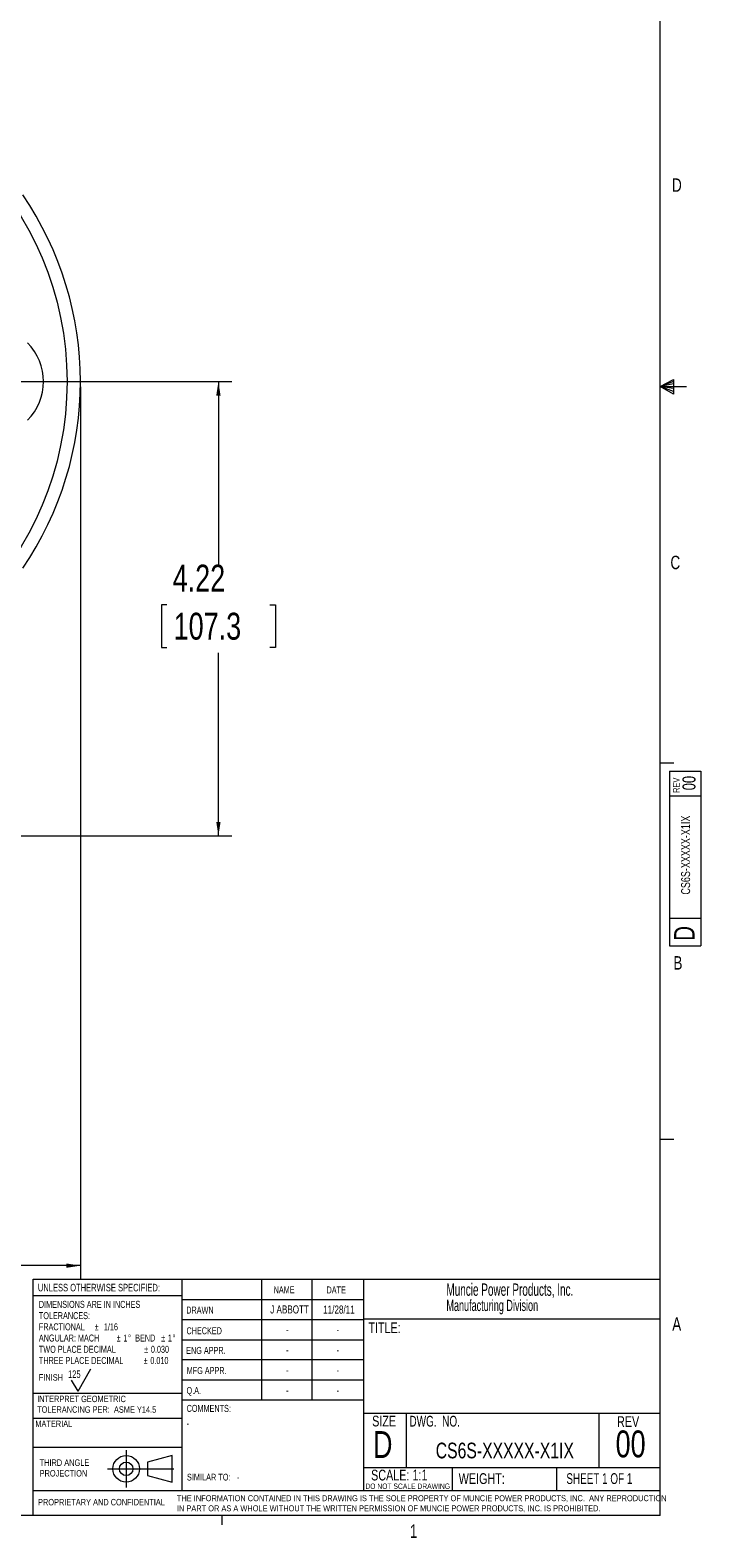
# Model space of a CAD drawing. Header units: inches. Extents: x 0.3 to 33.9, y 0.2 to 21.7.
# Tile 17 of 21: x 27.7 to 33.9, y 0.2 to 14.2. Entities that reach past the tile are written whole.
import ezdxf

# ---------------------------------------------------------------- set-up
doc = ezdxf.new("R2010")
doc.units = ezdxf.units.IN
doc.header["$MEASUREMENT"] = 0
doc.header["$PDSIZE"] = -1
doc.linetypes.add('CENTERX2', pattern=[0.8, 0.5, -0.1, 0.1, -0.1])
doc.layers.add('BORDER', color=7, linetype='Continuous', lineweight=15)
doc.layers.add('SLD-0', color=7, linetype='Continuous', lineweight=15)
doc.styles.add('SLDTEXTSTYLE0', font='TXT', dxfattribs={"width": 0.75})
doc.styles.add('SLDTEXTSTYLE1', font='TXT', dxfattribs={"width": 0.605})
doc.styles.add('SLDTEXTSTYLE2', font='TXT', dxfattribs={"width": 0.694444})
doc.styles.add('SLDTEXTSTYLE3', font='TXT', dxfattribs={"width": 0.6875})
doc.dimstyles.new('SLDDIMSTYLE0', dxfattribs={"dimtxt": 0.25, "dimasz": 0.13, "dimexe": 0, "dimexo": 0.0625, "dimgap": 0.0625, "dimtad": 0, "dimtih": 1, "dimtoh": 1, "dimdec": 4, "dimrnd": 1e-09, "dimzin": 12, "dimdsep": 46, "dimtxsty": 'SLDTEXTSTYLE0', "dimsah": 1, "dimcen": 0.09, "dimadec": 0, "dimazin": 3, "dimtfac": 1, "dimtdec": 4, "dimtofl": 0, "dimtmove": 0, "dimatfit": 3, "dimfxl": 1, "dimfrac": 2, "dimtolj": 1, "dimtzin": 12, "dimarcsym": 0})

# ---------------------------------------------------------------- blocks, each defined once
blk = doc.blocks.new('Block1')
at = {"layer": 'SLD-0', "color": 1, "linetype": 'CENTERX2'}
for p, q in [((3.162, 0.867), (3.162, 0.522)), ((2.989, 0.695), (3.334, 0.695))]:
    blk.add_line(p, q, dxfattribs=at)
at = {"layer": 'SLD-0', "color": 1}
for p, q in [((3.589, 0.818), (3.359, 0.758)), ((3.359, 0.758), (3.359, 0.632)), ((3.589, 0.571), (3.589, 0.818)), ((3.334, 0.695), (3.604, 0.695)), ((3.359, 0.632), (3.589, 0.571))]:
    blk.add_line(p, q, dxfattribs=at)
for radius in [0.124, 0.0629]:
    blk.add_circle((3.162, 0.695), radius, dxfattribs=at)
blk = doc.blocks.new('SW_NOTE_0')
at = {"layer": 'SLD-0', "color": 0, "char_height": 0.06, "attachment_point": 1, "style": 'SLDTEXTSTYLE0'}
for s, insert in [('THIRD ANGLE', (0, 0.077)), ('PROJECTION', (0, -0.022))]:
    blk.add_mtext(s, dxfattribs=dict(at, insert=insert))
blk = doc.blocks.new('SW_NOTE_1')
at = {"layer": 'SLD-0', "color": 0, "char_height": 0.055, "attachment_point": 1, "style": 'SLDTEXTSTYLE0'}
for s, insert in [('THE INFORMATION CONTAINED IN THIS DRAWING IS THE SOLE PROPERTY OF MUNCIE POWER PRODUCTS, INC.  ANY REPRODUCTION', (0, 0.071)), ('IN PART OR AS A WHOLE WITHOUT THE WRITTEN PERMISSION OF MUNCIE POWER PRODUCTS, INC. IS PROHIBITED.', (0, -0.023))]:
    blk.add_mtext(s, dxfattribs=dict(at, insert=insert))
blk = doc.blocks.new('SW_NOTE_2')
at = {"layer": 'SLD-0', "color": 0, "char_height": 0.065, "attachment_point": 1, "style": 'SLDTEXTSTYLE0'}
for s, insert in [('DIMENSIONS ARE IN INCHES', (0, 0.084)), ('TOLERANCES:', (0, -0.021)), ('FRACTIONAL', (0, -0.125)), ('%%p', (0.518, -0.125)), ('1/16', (0.604, -0.125)), ('ANGULAR: MACH', (0, -0.229)), ('%%p', (0.723, -0.229)), ('1', (0.785, -0.229)), ('%%d', (0.829, -0.229)), ('BEND', (0.895, -0.229)), ('%%p', (1.137, -0.229)), ('1', (1.199, -0.229)), ('%%d', (1.243, -0.229)), ('TWO PLACE DECIMAL', (0, -0.334)), ('%%p', (0.979, -0.334)), ('0.030', (1.041, -0.334)), ('THREE PLACE DECIMAL', (0, -0.438)), ('%%p', (0.974, -0.438)), ('0.010', (1.036, -0.438))]:
    blk.add_mtext(s, dxfattribs=dict(at, insert=insert))
blk = doc.blocks.new('SW_NOTE_3')
at = {"layer": 'SLD-0', "color": 0, "char_height": 0.06, "attachment_point": 1, "style": 'SLDTEXTSTYLE0'}
for s, insert in [('INTERPRET GEOMETRIC', (0, 0.077)), ('TOLERANCING PER:  ASME Y14.5', (0, -0.022))]:
    blk.add_mtext(s, dxfattribs=dict(at, insert=insert))
blk = doc.blocks.new('SW_NOTE_4')
at = {"layer": 'SLD-0', "color": 0, "attachment_point": 1, "style": 'SLDTEXTSTYLE1'}
for s, insert, char_height in [('Muncie Power Products, Inc.', (0, 0.147), 0.11458), ('Manufacturing Division', (0, -0.005), 0.10417)]:
    blk.add_mtext(s, dxfattribs=dict(at, insert=insert, char_height=char_height))
blk = doc.blocks.new('*D11')
at = {"layer": 'SLD-0'}
for p, q in [((28.133, 10.906), (28.133, 2.61)), ((23.803, 6.901), (23.803, 2.61)), ((23.803, 2.735), (25.35, 2.735)), ((25.489, 2.772), (25.438, 2.772)), ((25.438, 2.772), (25.438, 2.375)), ((26.447, 2.772), (26.498, 2.772)), ((26.498, 2.772), (26.498, 2.375)), ((28.133, 2.735), (26.587, 2.735)), ((25.438, 2.375), (25.489, 2.375)), ((26.498, 2.375), (26.447, 2.375))]:
    blk.add_line(p, q, dxfattribs=at)
for points in [[(23.803, 2.735), (23.933, 2.715), (23.933, 2.755)], [(28.133, 2.735), (28.003, 2.755), (28.003, 2.715)]]:
    blk.add_solid(points, dxfattribs=at)
at = {"layer": 'SLD-0', "char_height": 0.25, "attachment_point": 1, "style": 'SLDTEXTSTYLE0'}
for s, insert in [('4.33', (25.543, 3.145, 0.004)), ('110.0', (25.552, 2.697, 0.004))]:
    blk.add_mtext(s, dxfattribs=dict(at, insert=insert))
blk = doc.blocks.new('*D16')
at = {"layer": 'SLD-0'}
for p, q in [((26.117, 10.956), (29.541, 10.956)), ((29.416, 10.956), (29.416, 9.254)), ((28.937, 8.88), (28.886, 8.88)), ((28.886, 8.88), (28.886, 8.483)), ((29.895, 8.88), (29.946, 8.88)), ((29.946, 8.88), (29.946, 8.483)), ((28.886, 8.483), (28.937, 8.483)), ((29.416, 6.731), (29.416, 8.433)), ((29.946, 8.483), (29.895, 8.483)), ((25.664, 6.731), (29.541, 6.731))]:
    blk.add_line(p, q, dxfattribs=at)
for points in [[(29.416, 10.956), (29.396, 10.826), (29.436, 10.826)], [(29.416, 6.731), (29.436, 6.861), (29.396, 6.861)]]:
    blk.add_solid(points, dxfattribs=at)
at = {"layer": 'SLD-0', "char_height": 0.25, "attachment_point": 1, "style": 'SLDTEXTSTYLE0'}
for s, insert in [('4.22', (28.991, 9.253, -1.494)), ('107.3', (29, 8.806, -1.494))]:
    blk.add_mtext(s, dxfattribs=dict(at, insert=insert))

msp = doc.modelspace()

# ---------------------------------------------------------------- linework, layer by layer
at = {"color": 7, "linetype": 'Continuous', "lineweight": 15}
msp.add_circle((25.05303, 10.95577), 2.95632, dxfattribs=at)
msp.add_arc((25.05303, 10.95577), 3.08, 325.683879, 34.316121, dxfattribs=at)
msp.add_ellipse((27.27942, 10.95577), major_axis=(-0.5114, 0), ratio=0.99726469, start_param=2.35756402, end_param=3.92562129, dxfattribs=at)
at = {"layer": 'BORDER'}
for p, q in [((27.6942, 0.6448), (27.6942, 2.60915)), ((27.6942, 2.60915), (33.52288, 2.60915)), ((29.07565, 2.60915), (29.07565, 0.6448)), ((29.81658, 2.60915), (29.81658, 1.48415)), ((30.28511, 2.60915), (30.28511, 1.48415)), ((30.76416, 2.60915), (30.76416, 0.6448)), ((29.07565, 2.45481), (27.6942, 2.45481)), ((29.07565, 2.42165), (30.76416, 2.42165)), ((29.07565, 2.23415), (30.76416, 2.23415)), ((30.76416, 2.242), (33.52288, 2.242)), ((29.07565, 2.04665), (30.76416, 2.04665)), ((30.76416, 1.85915), (29.07565, 1.85915)), ((28.11103, 1.56667), (28.23103, 1.77452)), ((27.6942, 1.54993), (29.07565, 1.54993)), ((28.11103, 1.56667), (28.05103, 1.67059)), ((30.76416, 1.67165), (29.07565, 1.67165)), ((30.76416, 1.48415), (29.07259, 1.48415)), ((27.6942, 1.31731), (29.07565, 1.31731)), ((30.76416, 1.36466), (33.52288, 1.36466)), ((31.1597, 1.36466), (31.1597, 0.85768)), ((32.95094, 1.36466), (32.95094, 0.85768)), ((27.6942, 1.04731), (29.07565, 1.04731)), ((30.76416, 0.85768), (33.52288, 0.85768)), ((31.5873, 0.85768), (31.5873, 0.6448)), ((32.55921, 0.85768), (32.55921, 0.6448)), ((27.69114, 0.6448), (27.69114, 0.4106)), ((27.69114, 0.6448), (33.52288, 0.6448))]:
    msp.add_line(p, q, dxfattribs=at)
at = {"layer": 'SLD-0'}
for p, q in [((33.52288, 0.4106), (33.52288, 21.4106)), ((33.52288, 10.9106), (33.64687, 10.97614)), ((33.64687, 10.95768), (33.52288, 10.9106)), ((33.64687, 10.97614), (33.64687, 10.83733)), ((33.64687, 10.93372), (33.52288, 10.9106)), ((33.64687, 10.89135), (33.52288, 10.9106)), ((33.64687, 10.86464), (33.52288, 10.9106)), ((33.64687, 10.83733), (33.52288, 10.9106)), ((33.52288, 10.9106), (33.76592, 10.9106)), ((33.52288, 7.4106), (33.64788, 7.4106)), ((33.61007, 7.33155), (33.89987, 7.33155)), ((33.61007, 7.33155), (33.61007, 5.70895)), ((33.89987, 7.33155), (33.89987, 5.70895)), ((33.89987, 7.09941), (33.61007, 7.09941)), ((33.61007, 5.96501), (33.89987, 5.96501)), ((33.61007, 5.70895), (33.89987, 5.70895)), ((33.52288, 3.9106), (33.64788, 3.9106)), ((33.52288, 0.4106), (0.52288, 0.4106)), ((29.44788, 0.4106), (29.44788, 0.3258))]:
    msp.add_line(p, q, dxfattribs=at)
msp.add_point((28.13303, 10.95577), dxfattribs=at)

# ---------------------------------------------------------------- block references
at = {"color": 7, "linetype": 'Continuous'}
msp.add_blockref('Block1', (25.39646, 0.1508), dxfattribs=at)
at = {"layer": 'SLD-0'}
for name, p in [('SW_NOTE_4', (31.53501, 2.42217)), ('SW_NOTE_2', (27.74737, 2.32361)), ('SW_NOTE_3', (27.73135, 1.44904)), ('SW_NOTE_0', (27.7542, 0.85635)), ('SW_NOTE_1', (29.03006, 0.52905))]:
    msp.add_blockref(name, p, dxfattribs=at)

# ---------------------------------------------------------------- texts
at = {"color": 7, "linetype": 'Continuous', "lineweight": 0, "char_height": 0.125, "attachment_point": 1, "style": 'SLDTEXTSTYLE0'}
for s, insert in [('D', (33.6323, 12.84506)), ('C', (33.61746, 9.33603)), ('B', (33.64505, 5.61286)), ('A', (33.63405, 2.25433)), ('1', (31.19544, 0.32903))]:
    msp.add_mtext(s, dxfattribs=dict(at, insert=insert))
at = {"color": 7, "linetype": 'Continuous', "lineweight": 0, "rotation": 90, "style": 'SLDTEXTSTYLE0'}
for s, insert, char_height, attachment_point in [('00', (33.72971, 7.22198), 0.12, 2), ('REV', (33.64215, 7.13138), 0.06, 1), ('CS6S-XXXXX-X1IX', (33.71671, 6.55214), 0.0833333, 2), ('D', (33.65132, 5.75594), 0.19, 1)]:
    msp.add_mtext(s, dxfattribs=dict(at, insert=insert, char_height=char_height, attachment_point=attachment_point))
at = {"layer": 'BORDER', "style": 'SLDTEXTSTYLE0'}
for s, insert, char_height, attachment_point in [('125', (28.01793, 1.76076), 0.07, 1), ('00', (33.24733, 1.20242), 0.25, 2), ('CS6S-XXXXX-X1IX', (32.07805, 1.08917), 0.1458333, 2), ('-', (29.58809, 0.79987), 0.0625, 1), ('PROPRIETARY AND CONFIDENTIAL', (27.73944, 0.56619), 0.06, 1)]:
    msp.add_mtext(s, dxfattribs=dict(at, insert=insert, char_height=char_height, attachment_point=attachment_point))
at = {"layer": 'SLD-0'}
for s, insert, char_height, attachment_point, style in [('UNLESS OTHERWISE SPECIFIED:', (27.73776, 2.56602), 0.07, 1, 'SLDTEXTSTYLE0'), ('NAME', (29.92933, 2.54334), 0.065, 1, 'SLDTEXTSTYLE0'), ('DATE', (30.4211, 2.54161), 0.065, 1, 'SLDTEXTSTYLE0'), ('DRAWN', (29.11723, 2.35436), 0.065, 1, 'SLDTEXTSTYLE0'), ('J ABBOTT', (30.07753, 2.3655), 0.075, 2, 'SLDTEXTSTYLE0'), ('11/28/11', (30.5363, 2.36436), 0.075, 2, 'SLDTEXTSTYLE0'), ('CHECKED', (29.11936, 2.162), 0.065, 1, 'SLDTEXTSTYLE0'), ('-', (30.05737, 2.17686), 0.075, 2, 'SLDTEXTSTYLE0'), ('-', (30.52589, 2.17686), 0.075, 2, 'SLDTEXTSTYLE0'), ('TITLE:', (30.81002, 2.20751), 0.1, 1, 'SLDTEXTSTYLE0'), ('ENG APPR.', (29.11647, 1.97948), 0.065, 1, 'SLDTEXTSTYLE0'), ('-', (30.05737, 1.98936), 0.075, 2, 'SLDTEXTSTYLE0'), ('-', (30.52589, 1.98936), 0.075, 2, 'SLDTEXTSTYLE0'), ('FINISH', (27.74662, 1.72599), 0.06, 1, 'SLDTEXTSTYLE0'), ('MFG APPR.', (29.12142, 1.79226), 0.065, 1, 'SLDTEXTSTYLE0'), ('-', (30.05737, 1.80186), 0.075, 2, 'SLDTEXTSTYLE0'), ('-', (30.52589, 1.80186), 0.075, 2, 'SLDTEXTSTYLE0'), ('Q.A.', (29.11979, 1.60634), 0.065, 1, 'SLDTEXTSTYLE0'), ('-', (30.05737, 1.61436), 0.075, 2, 'SLDTEXTSTYLE0'), ('-', (30.52589, 1.61436), 0.075, 2, 'SLDTEXTSTYLE0'), ('COMMENTS:', (29.12067, 1.44042), 0.065, 1, 'SLDTEXTSTYLE0'), ('MATERIAL', (27.71414, 1.29434), 0.06, 1, 'SLDTEXTSTYLE0'), ('-', (29.12088, 1.29987), 0.0625, 1, 'SLDTEXTSTYLE0'), ('SIZE', (30.84491, 1.34), 0.1, 1, 'SLDTEXTSTYLE0'), ('DWG.  NO.', (31.19141, 1.3386), 0.1, 1, 'SLDTEXTSTYLE2'), ('REV', (33.12071, 1.33469), 0.1, 1, 'SLDTEXTSTYLE0'), ('D', (30.8528, 1.19694), 0.25, 1, 'SLDTEXTSTYLE0'), ('SIMILAR TO:', (29.12367, 0.79987), 0.0625, 1, 'SLDTEXTSTYLE0'), ('DO NOT SCALE DRAWING', (31.17503, 0.70917), 0.05, 2, 'SLDTEXTSTYLE0'), ('SCALE: 1:1', (30.83503, 0.8377), 0.1, 1, 'SLDTEXTSTYLE0'), ('WEIGHT:', (31.64911, 0.80482), 0.1, 1, 'SLDTEXTSTYLE0'), ('SHEET 1 OF 1', (32.65008, 0.80515), 0.1, 1, 'SLDTEXTSTYLE3')]:
    msp.add_mtext(s, dxfattribs=dict(at, insert=insert, char_height=char_height, attachment_point=attachment_point, style=style))

# ---------------------------------------------------------------- dimensions: what is measured, and where the dimension line sits
dim = msp.add_linear_dim(base=(23.80303, 2.73526), p1=(28.13303, 10.95577), p2=(23.80303, 6.95067), dimstyle='SLDDIMSTYLE0', dxfattribs=at)
dim.commit()
dim.dimension.update_dxf_attribs({"geometry": '*D11', "text_midpoint": (25.96803, 2.73526), "dimtype": 160})
dim = msp.add_linear_dim(base=(29.41611, 6.73117), p1=(26.06678, 10.95577), p2=(25.61395, 6.73117), angle=90, dimstyle='SLDDIMSTYLE0', dxfattribs=at)
dim.commit()
dim.dimension.update_dxf_attribs({"geometry": '*D16', "text_midpoint": (29.41611, 8.84347), "dimtype": 160})

doc.saveas('drawing.dxf')
